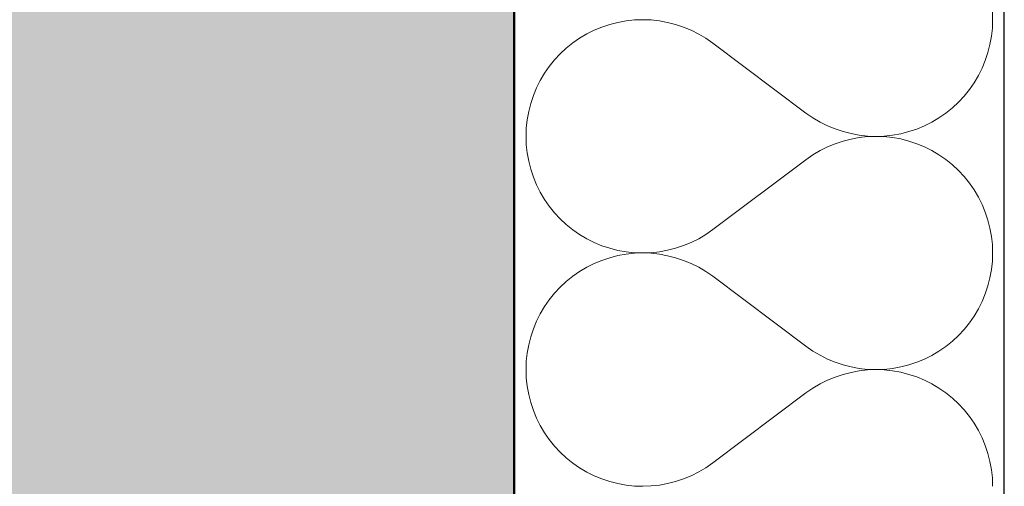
# Model space of a CAD drawing. Header units: millimetres. Extents: x -23738 to 4435, y -2716 to 20653.
# Tile 70 of 160: x -483 to -162, y 990 to 1143. Entities that reach past the tile are written whole.
import ezdxf

# ---------------------------------------------------------------- set-up
doc = ezdxf.new("R2010")
doc.units = ezdxf.units.MM
doc.header["$MEASUREMENT"] = 0
doc.linetypes.add('Wipeout_Contour', pattern=[1000, 0, -1000])
for name, color, linetype in [('9._POHLED ZÁPADNÍ_2_Nové_Konstrukce - nosné', 7, 'Continuous'), ('9._POHLED ZÁPADNÍ_2_Nové_Výplně - Povrchové', 7, 'Continuous'), ('9._POHLED ZÁPADNÍ_2_Nové_Výplně – Řezové', 7, 'Continuous'), ('9._POHLED ZÁPADNÍ_2_VÝTAH VAR 1', 7, 'Continuous')]:
    doc.layers.add(name, color=color, linetype=linetype)

# ---------------------------------------------------------------- blocks, each defined once
blk = doc.blocks.new('*X13', base_point=(-24533.14, -6254.22))
at = {"layer": '9._POHLED ZÁPADNÍ_2_Nové_Výplně – Řezové', "color": 21, "linetype": 'Continuous', "lineweight": 20, "true_color": 0xffaaaa}
for p, q in [((-165.5, 1142.86), (-165.6, 1145.58)), ((-287.87, 1141.99), (-290.5, 1141.32)), ((-285.19, 1142.47), (-287.87, 1141.99)), ((-282.48, 1142.76), (-285.19, 1142.47)), ((-279.76, 1142.86), (-282.48, 1142.76)), ((-277.05, 1142.76), (-279.76, 1142.86)), ((-274.34, 1142.47), (-277.05, 1142.76)), ((-271.66, 1141.98), (-274.34, 1142.47)), ((-269.03, 1141.31), (-271.66, 1141.98)), ((-165.6, 1140.14), (-165.5, 1142.86)), ((-295.6, 1139.42), (-298.03, 1138.21)), ((-293.08, 1140.46), (-295.6, 1139.42)), ((-290.5, 1141.32), (-293.08, 1140.46)), ((-266.45, 1140.44), (-269.03, 1141.31)), ((-263.93, 1139.4), (-266.45, 1140.44)), ((-261.5, 1138.18), (-263.93, 1139.4)), ((-165.89, 1137.43), (-165.6, 1140.14)), ((-302.61, 1135.27), (-304.73, 1133.56)), ((-300.37, 1136.82), (-302.61, 1135.27)), ((-298.03, 1138.21), (-300.37, 1136.82)), ((-259.16, 1136.79), (-261.5, 1138.18)), ((-256.93, 1135.24), (-259.16, 1136.79)), ((-256.93, 1135.24), (-226.46, 1112.38)), ((-166.37, 1134.76), (-165.89, 1137.43)), ((-304.73, 1133.56), (-306.72, 1131.71)), ((-167.91, 1129.54), (-167.05, 1132.12)), ((-167.05, 1132.12), (-166.37, 1134.76)), ((-308.57, 1129.72), (-310.28, 1127.6)), ((-306.72, 1131.71), (-308.57, 1129.72)), ((-168.95, 1127.03), (-167.91, 1129.54)), ((-311.83, 1125.37), (-313.22, 1123.03)), ((-310.28, 1127.6), (-311.83, 1125.37)), ((-170.17, 1124.59), (-168.95, 1127.03)), ((-313.22, 1123.03), (-314.44, 1120.59)), ((-173.11, 1120.02), (-171.56, 1122.25)), ((-171.56, 1122.25), (-170.17, 1124.59)), ((-314.44, 1120.59), (-315.48, 1118.08)), ((-174.81, 1117.9), (-173.11, 1120.02)), ((-315.48, 1118.08), (-316.34, 1115.5)), ((-178.66, 1114.06), (-176.67, 1115.91)), ((-176.67, 1115.91), (-174.81, 1117.9)), ((-317.01, 1112.86), (-317.5, 1110.19)), ((-316.34, 1115.5), (-317.01, 1112.86)), ((-180.78, 1112.35), (-178.66, 1114.06)), ((-317.5, 1110.19), (-317.79, 1107.48)), ((-226.46, 1112.38), (-224.22, 1110.83)), ((-224.22, 1110.83), (-221.88, 1109.44)), ((-221.88, 1109.44), (-219.45, 1108.22)), ((-187.79, 1108.2), (-185.36, 1109.41)), ((-185.36, 1109.41), (-183.02, 1110.8)), ((-183.02, 1110.8), (-180.78, 1112.35)), ((-317.79, 1107.48), (-317.88, 1104.76)), ((-219.45, 1108.22), (-216.94, 1107.17)), ((-216.94, 1107.17), (-214.36, 1106.31)), ((-214.36, 1106.31), (-211.72, 1105.64)), ((-195.52, 1105.63), (-192.88, 1106.3)), ((-192.88, 1106.3), (-190.3, 1107.16)), ((-190.3, 1107.16), (-187.79, 1108.2)), ((-317.88, 1104.76), (-317.79, 1102.04)), ((-214.36, 1103.21), (-216.94, 1102.35)), ((-211.72, 1103.89), (-214.36, 1103.21)), ((-211.72, 1105.64), (-209.05, 1105.15)), ((-209.05, 1104.37), (-211.72, 1103.89)), ((-209.05, 1105.15), (-206.34, 1104.86)), ((-206.34, 1104.66), (-209.05, 1104.37)), ((-206.34, 1104.86), (-203.62, 1104.76)), ((-203.62, 1104.76), (-206.34, 1104.66)), ((-203.62, 1104.76), (-200.9, 1104.86)), ((-200.9, 1104.67), (-203.62, 1104.76)), ((-200.9, 1104.86), (-198.2, 1105.15)), ((-198.2, 1104.38), (-200.9, 1104.67)), ((-198.2, 1105.15), (-195.52, 1105.63)), ((-195.52, 1103.9), (-198.2, 1104.38)), ((-192.88, 1103.22), (-195.52, 1103.9)), ((-190.3, 1102.37), (-192.88, 1103.22)), ((-317.79, 1102.04), (-317.5, 1099.34)), ((-221.88, 1100.09), (-224.22, 1098.7)), ((-219.45, 1101.31), (-221.88, 1100.09)), ((-216.94, 1102.35), (-219.45, 1101.31)), ((-187.79, 1101.33), (-190.3, 1102.37)), ((-185.36, 1100.11), (-187.79, 1101.33)), ((-183.02, 1098.72), (-185.36, 1100.11)), ((-317.5, 1099.34), (-317.01, 1096.66)), ((-317.01, 1096.66), (-316.34, 1094.02)), ((-256.93, 1074.29), (-226.46, 1097.14)), ((-224.22, 1098.7), (-226.46, 1097.14)), ((-180.78, 1097.17), (-183.02, 1098.72)), ((-178.66, 1095.47), (-180.78, 1097.17)), ((-316.34, 1094.02), (-315.48, 1091.44)), ((-176.67, 1093.61), (-178.66, 1095.47)), ((-174.81, 1091.62), (-176.67, 1093.61)), ((-315.48, 1091.44), (-314.44, 1088.93)), ((-173.11, 1089.5), (-174.81, 1091.62)), ((-314.44, 1088.93), (-313.22, 1086.5)), ((-171.56, 1087.27), (-173.11, 1089.5)), ((-170.17, 1084.93), (-171.56, 1087.27)), ((-313.22, 1086.5), (-311.83, 1084.16)), ((-311.83, 1084.16), (-310.28, 1081.92)), ((-168.95, 1082.5), (-170.17, 1084.93)), ((-310.28, 1081.92), (-308.57, 1079.81)), ((-167.91, 1079.98), (-168.95, 1082.5)), ((-308.57, 1079.81), (-306.72, 1077.82)), ((-306.72, 1077.82), (-304.73, 1075.96)), ((-167.05, 1077.4), (-167.91, 1079.98)), ((-166.37, 1074.77), (-167.05, 1077.4)), ((-304.73, 1075.96), (-302.61, 1074.26)), ((-302.61, 1074.26), (-300.37, 1072.71)), ((-259.16, 1072.73), (-256.93, 1074.29)), ((-165.89, 1072.09), (-166.37, 1074.77)), ((-300.37, 1072.71), (-298.03, 1071.32)), ((-298.03, 1071.32), (-295.6, 1070.1)), ((-263.93, 1070.12), (-261.5, 1071.34)), ((-261.5, 1071.34), (-259.16, 1072.73)), ((-165.6, 1069.39), (-165.89, 1072.09)), ((-295.6, 1070.1), (-293.08, 1069.06)), ((-293.08, 1069.06), (-290.5, 1068.2)), ((-290.5, 1068.2), (-287.87, 1067.53)), ((-287.87, 1067.53), (-285.19, 1067.05)), ((-274.34, 1067.06), (-271.66, 1067.54)), ((-271.66, 1067.54), (-269.03, 1068.22)), ((-269.03, 1068.22), (-266.45, 1069.08)), ((-266.45, 1069.08), (-263.93, 1070.12)), ((-165.5, 1066.67), (-165.6, 1069.39)), ((-290.5, 1065.13), (-293.08, 1064.27)), ((-287.87, 1065.8), (-290.5, 1065.13)), ((-285.19, 1066.28), (-287.87, 1065.8)), ((-285.19, 1067.05), (-282.48, 1066.76)), ((-282.48, 1066.57), (-285.19, 1066.28)), ((-282.48, 1066.76), (-279.76, 1066.67)), ((-279.76, 1066.67), (-282.48, 1066.57)), ((-279.76, 1066.67), (-277.05, 1066.77)), ((-277.05, 1066.57), (-279.76, 1066.67)), ((-277.05, 1066.77), (-274.34, 1067.06)), ((-274.34, 1066.28), (-277.05, 1066.57)), ((-271.66, 1065.79), (-274.34, 1066.28)), ((-269.03, 1065.12), (-271.66, 1065.79)), ((-266.45, 1064.25), (-269.03, 1065.12)), ((-165.6, 1063.95), (-165.5, 1066.67)), ((-298.03, 1062.01), (-300.37, 1060.63)), ((-295.6, 1063.23), (-298.03, 1062.01)), ((-293.08, 1064.27), (-295.6, 1063.23)), ((-263.93, 1063.21), (-266.45, 1064.25)), ((-261.5, 1061.99), (-263.93, 1063.21)), ((-259.16, 1060.6), (-261.5, 1061.99)), ((-166.37, 1058.57), (-165.89, 1061.24)), ((-165.89, 1061.24), (-165.6, 1063.95)), ((-302.61, 1059.08), (-304.73, 1057.37)), ((-300.37, 1060.63), (-302.61, 1059.08)), ((-256.93, 1059.05), (-259.16, 1060.6)), ((-256.93, 1059.05), (-226.46, 1036.19)), ((-167.05, 1055.93), (-166.37, 1058.57)), ((-306.72, 1055.52), (-308.57, 1053.53)), ((-304.73, 1057.37), (-306.72, 1055.52)), ((-167.91, 1053.35), (-167.05, 1055.93)), ((-308.57, 1053.53), (-310.28, 1051.41)), ((-168.95, 1050.84), (-167.91, 1053.35)), ((-311.83, 1049.17), (-313.22, 1046.84)), ((-310.28, 1051.41), (-311.83, 1049.17)), ((-171.56, 1046.06), (-170.17, 1048.4)), ((-170.17, 1048.4), (-168.95, 1050.84)), ((-313.22, 1046.84), (-314.44, 1044.4)), ((-173.11, 1043.83), (-171.56, 1046.06)), ((-315.48, 1041.89), (-316.34, 1039.31)), ((-314.44, 1044.4), (-315.48, 1041.89)), ((-174.81, 1041.71), (-173.11, 1043.83)), ((-316.34, 1039.31), (-317.01, 1036.67)), ((-178.66, 1037.87), (-176.67, 1039.72)), ((-176.67, 1039.72), (-174.81, 1041.71)), ((-317.01, 1036.67), (-317.5, 1034)), ((-226.46, 1036.19), (-224.22, 1034.64)), ((-183.02, 1034.61), (-180.78, 1036.16)), ((-180.78, 1036.16), (-178.66, 1037.87)), ((-317.5, 1034), (-317.79, 1031.29)), ((-224.22, 1034.64), (-221.88, 1033.25)), ((-221.88, 1033.25), (-219.45, 1032.03)), ((-187.79, 1032.01), (-185.36, 1033.22)), ((-185.36, 1033.22), (-183.02, 1034.61)), ((-317.79, 1031.29), (-317.88, 1028.57)), ((-219.45, 1032.03), (-216.94, 1030.98)), ((-216.94, 1030.98), (-214.36, 1030.12)), ((-214.36, 1030.12), (-211.72, 1029.45)), ((-211.72, 1029.45), (-209.05, 1028.96)), ((-209.05, 1028.96), (-206.34, 1028.67)), ((-200.9, 1028.67), (-198.2, 1028.96)), ((-198.2, 1028.96), (-195.52, 1029.44)), ((-195.52, 1029.44), (-192.88, 1030.11)), ((-192.88, 1030.11), (-190.3, 1030.97)), ((-190.3, 1030.97), (-187.79, 1032.01)), ((-317.88, 1028.57), (-317.79, 1025.85)), ((-317.79, 1025.85), (-317.5, 1023.15)), ((-216.94, 1026.16), (-219.45, 1025.12)), ((-214.36, 1027.02), (-216.94, 1026.16)), ((-211.72, 1027.69), (-214.36, 1027.02)), ((-209.05, 1028.18), (-211.72, 1027.69)), ((-206.34, 1028.47), (-209.05, 1028.18)), ((-206.34, 1028.67), (-203.62, 1028.57)), ((-203.62, 1028.57), (-206.34, 1028.47)), ((-203.62, 1028.57), (-200.9, 1028.67)), ((-200.9, 1028.48), (-203.62, 1028.57)), ((-198.2, 1028.19), (-200.9, 1028.48)), ((-195.52, 1027.71), (-198.2, 1028.19)), ((-192.88, 1027.03), (-195.52, 1027.71)), ((-190.3, 1026.18), (-192.88, 1027.03)), ((-187.79, 1025.14), (-190.3, 1026.18)), ((-317.5, 1023.15), (-317.01, 1020.47)), ((-224.22, 1022.51), (-226.46, 1020.95)), ((-221.88, 1023.9), (-224.22, 1022.51)), ((-219.45, 1025.12), (-221.88, 1023.9)), ((-185.36, 1023.92), (-187.79, 1025.14)), ((-183.02, 1022.53), (-185.36, 1023.92)), ((-180.78, 1020.98), (-183.02, 1022.53)), ((-317.01, 1020.47), (-316.34, 1017.83)), ((-256.93, 998.1), (-226.46, 1020.95)), ((-178.66, 1019.28), (-180.78, 1020.98)), ((-176.67, 1017.42), (-178.66, 1019.28)), ((-316.34, 1017.83), (-315.48, 1015.25)), ((-174.81, 1015.43), (-176.67, 1017.42)), ((-315.48, 1015.25), (-314.44, 1012.74)), ((-173.11, 1013.31), (-174.81, 1015.43)), ((-171.56, 1011.08), (-173.11, 1013.31)), ((-314.44, 1012.74), (-313.22, 1010.31)), ((-313.22, 1010.31), (-311.83, 1007.97)), ((-170.17, 1008.74), (-171.56, 1011.08)), ((-311.83, 1007.97), (-310.28, 1005.73)), ((-168.95, 1006.31), (-170.17, 1008.74)), ((-310.28, 1005.73), (-308.57, 1003.62)), ((-308.57, 1003.62), (-306.72, 1001.63)), ((-167.91, 1003.79), (-168.95, 1006.31)), ((-167.05, 1001.21), (-167.91, 1003.79)), ((-306.72, 1001.63), (-304.73, 999.77)), ((-166.37, 998.58), (-167.05, 1001.21)), ((-304.73, 999.77), (-302.61, 998.07)), ((-302.61, 998.07), (-300.37, 996.52)), ((-259.16, 996.54), (-256.93, 998.1)), ((-165.89, 995.9), (-166.37, 998.58)), ((-300.37, 996.52), (-298.03, 995.13)), ((-298.03, 995.13), (-295.6, 993.91)), ((-295.6, 993.91), (-293.08, 992.87)), ((-266.45, 992.89), (-263.93, 993.93)), ((-263.93, 993.93), (-261.5, 995.15)), ((-261.5, 995.15), (-259.16, 996.54)), ((-165.6, 993.19), (-165.89, 995.9)), ((-293.08, 992.87), (-290.5, 992.01)), ((-290.5, 992.01), (-287.87, 991.34)), ((-287.87, 991.34), (-285.19, 990.86)), ((-285.19, 990.86), (-282.48, 990.57)), ((-282.48, 990.57), (-279.76, 990.48)), ((-279.76, 990.48), (-277.05, 990.58)), ((-277.05, 990.58), (-274.34, 990.87)), ((-274.34, 990.87), (-271.66, 991.35)), ((-271.66, 991.35), (-269.03, 992.03)), ((-269.03, 992.03), (-266.45, 992.89)), ((-165.5, 990.48), (-165.6, 993.19))]:
    blk.add_line(p, q, dxfattribs=at)
blk = doc.blocks.new('*X24', base_point=(-24533.14, -6254.22))
at = {"layer": '9._POHLED ZÁPADNÍ_2_Nové_Výplně – Řezové', "color": 21, "linetype": 'Continuous', "lineweight": 20, "true_color": 0xffaaaa}
for p, q in [((-165.5, 1142.86), (-165.6, 1145.58)), ((-287.87, 1141.99), (-290.5, 1141.32)), ((-285.19, 1142.47), (-287.87, 1141.99)), ((-282.48, 1142.76), (-285.19, 1142.47)), ((-279.76, 1142.86), (-282.48, 1142.76)), ((-277.05, 1142.76), (-279.76, 1142.86)), ((-274.34, 1142.47), (-277.05, 1142.76)), ((-271.66, 1141.98), (-274.34, 1142.47)), ((-269.03, 1141.31), (-271.66, 1141.98)), ((-165.6, 1140.14), (-165.5, 1142.86)), ((-295.6, 1139.42), (-298.03, 1138.21)), ((-293.08, 1140.46), (-295.6, 1139.42)), ((-290.5, 1141.32), (-293.08, 1140.46)), ((-266.45, 1140.44), (-269.03, 1141.31)), ((-263.93, 1139.4), (-266.45, 1140.44)), ((-261.5, 1138.18), (-263.93, 1139.4)), ((-165.89, 1137.43), (-165.6, 1140.14)), ((-302.61, 1135.27), (-304.73, 1133.56)), ((-300.37, 1136.82), (-302.61, 1135.27)), ((-298.03, 1138.21), (-300.37, 1136.82)), ((-259.16, 1136.79), (-261.5, 1138.18)), ((-256.93, 1135.24), (-259.16, 1136.79)), ((-256.93, 1135.24), (-226.46, 1112.38)), ((-166.37, 1134.76), (-165.89, 1137.43)), ((-304.73, 1133.56), (-306.72, 1131.71)), ((-167.91, 1129.54), (-167.05, 1132.12)), ((-167.05, 1132.12), (-166.37, 1134.76)), ((-308.57, 1129.72), (-310.28, 1127.6)), ((-306.72, 1131.71), (-308.57, 1129.72)), ((-168.95, 1127.03), (-167.91, 1129.54)), ((-311.83, 1125.37), (-313.22, 1123.03)), ((-310.28, 1127.6), (-311.83, 1125.37)), ((-170.17, 1124.59), (-168.95, 1127.03)), ((-313.22, 1123.03), (-314.44, 1120.59)), ((-173.11, 1120.02), (-171.56, 1122.25)), ((-171.56, 1122.25), (-170.17, 1124.59)), ((-314.44, 1120.59), (-315.48, 1118.08)), ((-174.81, 1117.9), (-173.11, 1120.02)), ((-315.48, 1118.08), (-316.34, 1115.5)), ((-178.66, 1114.06), (-176.67, 1115.91)), ((-176.67, 1115.91), (-174.81, 1117.9)), ((-317.01, 1112.86), (-317.5, 1110.19)), ((-316.34, 1115.5), (-317.01, 1112.86)), ((-180.78, 1112.35), (-178.66, 1114.06)), ((-317.5, 1110.19), (-317.79, 1107.48)), ((-226.46, 1112.38), (-224.22, 1110.83)), ((-224.22, 1110.83), (-221.88, 1109.44)), ((-221.88, 1109.44), (-219.45, 1108.22)), ((-187.79, 1108.2), (-185.36, 1109.41)), ((-185.36, 1109.41), (-183.02, 1110.8)), ((-183.02, 1110.8), (-180.78, 1112.35)), ((-317.79, 1107.48), (-317.88, 1104.76)), ((-219.45, 1108.22), (-216.94, 1107.17)), ((-216.94, 1107.17), (-214.36, 1106.31)), ((-214.36, 1106.31), (-211.72, 1105.64)), ((-195.52, 1105.63), (-192.88, 1106.3)), ((-192.88, 1106.3), (-190.3, 1107.16)), ((-190.3, 1107.16), (-187.79, 1108.2)), ((-317.88, 1104.76), (-317.79, 1102.04)), ((-214.36, 1103.21), (-216.94, 1102.35)), ((-211.72, 1103.89), (-214.36, 1103.21)), ((-211.72, 1105.64), (-209.05, 1105.15)), ((-209.05, 1104.37), (-211.72, 1103.89)), ((-209.05, 1105.15), (-206.34, 1104.86)), ((-206.34, 1104.66), (-209.05, 1104.37)), ((-206.34, 1104.86), (-203.62, 1104.76)), ((-203.62, 1104.76), (-206.34, 1104.66)), ((-203.62, 1104.76), (-200.9, 1104.86)), ((-200.9, 1104.67), (-203.62, 1104.76)), ((-200.9, 1104.86), (-198.2, 1105.15)), ((-198.2, 1104.38), (-200.9, 1104.67)), ((-198.2, 1105.15), (-195.52, 1105.63)), ((-195.52, 1103.9), (-198.2, 1104.38)), ((-192.88, 1103.22), (-195.52, 1103.9)), ((-190.3, 1102.37), (-192.88, 1103.22)), ((-317.79, 1102.04), (-317.5, 1099.34)), ((-221.88, 1100.09), (-224.22, 1098.7)), ((-219.45, 1101.31), (-221.88, 1100.09)), ((-216.94, 1102.35), (-219.45, 1101.31)), ((-187.79, 1101.33), (-190.3, 1102.37)), ((-185.36, 1100.11), (-187.79, 1101.33)), ((-183.02, 1098.72), (-185.36, 1100.11)), ((-317.5, 1099.34), (-317.01, 1096.66)), ((-317.01, 1096.66), (-316.34, 1094.02)), ((-256.93, 1074.29), (-226.46, 1097.14)), ((-224.22, 1098.7), (-226.46, 1097.14)), ((-180.78, 1097.17), (-183.02, 1098.72)), ((-178.66, 1095.47), (-180.78, 1097.17)), ((-316.34, 1094.02), (-315.48, 1091.44)), ((-176.67, 1093.61), (-178.66, 1095.47)), ((-174.81, 1091.62), (-176.67, 1093.61)), ((-315.48, 1091.44), (-314.44, 1088.93)), ((-173.11, 1089.5), (-174.81, 1091.62)), ((-314.44, 1088.93), (-313.22, 1086.5)), ((-171.56, 1087.27), (-173.11, 1089.5)), ((-170.17, 1084.93), (-171.56, 1087.27)), ((-313.22, 1086.5), (-311.83, 1084.16)), ((-311.83, 1084.16), (-310.28, 1081.92)), ((-168.95, 1082.5), (-170.17, 1084.93)), ((-310.28, 1081.92), (-308.57, 1079.81)), ((-167.91, 1079.98), (-168.95, 1082.5)), ((-308.57, 1079.81), (-306.72, 1077.82)), ((-306.72, 1077.82), (-304.73, 1075.96)), ((-167.05, 1077.4), (-167.91, 1079.98)), ((-166.37, 1074.77), (-167.05, 1077.4)), ((-304.73, 1075.96), (-302.61, 1074.26)), ((-302.61, 1074.26), (-300.37, 1072.71)), ((-259.16, 1072.73), (-256.93, 1074.29)), ((-165.89, 1072.09), (-166.37, 1074.77)), ((-300.37, 1072.71), (-298.03, 1071.32)), ((-298.03, 1071.32), (-295.6, 1070.1)), ((-263.93, 1070.12), (-261.5, 1071.34)), ((-261.5, 1071.34), (-259.16, 1072.73)), ((-165.6, 1069.39), (-165.89, 1072.09)), ((-295.6, 1070.1), (-293.08, 1069.06)), ((-293.08, 1069.06), (-290.5, 1068.2)), ((-290.5, 1068.2), (-287.87, 1067.53)), ((-287.87, 1067.53), (-285.19, 1067.05)), ((-274.34, 1067.06), (-271.66, 1067.54)), ((-271.66, 1067.54), (-269.03, 1068.22)), ((-269.03, 1068.22), (-266.45, 1069.08)), ((-266.45, 1069.08), (-263.93, 1070.12)), ((-165.5, 1066.67), (-165.6, 1069.39)), ((-290.5, 1065.13), (-293.08, 1064.27)), ((-287.87, 1065.8), (-290.5, 1065.13)), ((-285.19, 1066.28), (-287.87, 1065.8)), ((-285.19, 1067.05), (-282.48, 1066.76)), ((-282.48, 1066.57), (-285.19, 1066.28)), ((-282.48, 1066.76), (-279.76, 1066.67)), ((-279.76, 1066.67), (-282.48, 1066.57)), ((-279.76, 1066.67), (-277.05, 1066.77)), ((-277.05, 1066.57), (-279.76, 1066.67)), ((-277.05, 1066.77), (-274.34, 1067.06)), ((-274.34, 1066.28), (-277.05, 1066.57)), ((-271.66, 1065.79), (-274.34, 1066.28)), ((-269.03, 1065.12), (-271.66, 1065.79)), ((-266.45, 1064.25), (-269.03, 1065.12)), ((-165.6, 1063.95), (-165.5, 1066.67)), ((-298.03, 1062.01), (-300.37, 1060.63)), ((-295.6, 1063.23), (-298.03, 1062.01)), ((-293.08, 1064.27), (-295.6, 1063.23)), ((-263.93, 1063.21), (-266.45, 1064.25)), ((-261.5, 1061.99), (-263.93, 1063.21)), ((-259.16, 1060.6), (-261.5, 1061.99)), ((-166.37, 1058.57), (-165.89, 1061.24)), ((-165.89, 1061.24), (-165.6, 1063.95)), ((-302.61, 1059.08), (-304.73, 1057.37)), ((-300.37, 1060.63), (-302.61, 1059.08)), ((-256.93, 1059.05), (-259.16, 1060.6)), ((-256.93, 1059.05), (-226.46, 1036.19)), ((-167.05, 1055.93), (-166.37, 1058.57)), ((-306.72, 1055.52), (-308.57, 1053.53)), ((-304.73, 1057.37), (-306.72, 1055.52)), ((-167.91, 1053.35), (-167.05, 1055.93)), ((-308.57, 1053.53), (-310.28, 1051.41)), ((-168.95, 1050.84), (-167.91, 1053.35)), ((-311.83, 1049.17), (-313.22, 1046.84)), ((-310.28, 1051.41), (-311.83, 1049.17)), ((-171.56, 1046.06), (-170.17, 1048.4)), ((-170.17, 1048.4), (-168.95, 1050.84)), ((-313.22, 1046.84), (-314.44, 1044.4)), ((-173.11, 1043.83), (-171.56, 1046.06)), ((-315.48, 1041.89), (-316.34, 1039.31)), ((-314.44, 1044.4), (-315.48, 1041.89)), ((-174.81, 1041.71), (-173.11, 1043.83)), ((-316.34, 1039.31), (-317.01, 1036.67)), ((-178.66, 1037.87), (-176.67, 1039.72)), ((-176.67, 1039.72), (-174.81, 1041.71)), ((-317.01, 1036.67), (-317.5, 1034)), ((-226.46, 1036.19), (-224.22, 1034.64)), ((-183.02, 1034.61), (-180.78, 1036.16)), ((-180.78, 1036.16), (-178.66, 1037.87)), ((-317.5, 1034), (-317.79, 1031.29)), ((-224.22, 1034.64), (-221.88, 1033.25)), ((-221.88, 1033.25), (-219.45, 1032.03)), ((-187.79, 1032.01), (-185.36, 1033.22)), ((-185.36, 1033.22), (-183.02, 1034.61)), ((-317.79, 1031.29), (-317.88, 1028.57)), ((-219.45, 1032.03), (-216.94, 1030.98)), ((-216.94, 1030.98), (-214.36, 1030.12)), ((-214.36, 1030.12), (-211.72, 1029.45)), ((-211.72, 1029.45), (-209.05, 1028.96)), ((-209.05, 1028.96), (-206.34, 1028.67)), ((-200.9, 1028.67), (-198.2, 1028.96)), ((-198.2, 1028.96), (-195.52, 1029.44)), ((-195.52, 1029.44), (-192.88, 1030.11)), ((-192.88, 1030.11), (-190.3, 1030.97)), ((-190.3, 1030.97), (-187.79, 1032.01)), ((-317.88, 1028.57), (-317.79, 1025.85)), ((-317.79, 1025.85), (-317.5, 1023.15)), ((-216.94, 1026.16), (-219.45, 1025.12)), ((-214.36, 1027.02), (-216.94, 1026.16)), ((-211.72, 1027.69), (-214.36, 1027.02)), ((-209.05, 1028.18), (-211.72, 1027.69)), ((-206.34, 1028.47), (-209.05, 1028.18)), ((-206.34, 1028.67), (-203.62, 1028.57)), ((-203.62, 1028.57), (-206.34, 1028.47)), ((-203.62, 1028.57), (-200.9, 1028.67)), ((-200.9, 1028.48), (-203.62, 1028.57)), ((-198.2, 1028.19), (-200.9, 1028.48)), ((-195.52, 1027.71), (-198.2, 1028.19)), ((-192.88, 1027.03), (-195.52, 1027.71)), ((-190.3, 1026.18), (-192.88, 1027.03)), ((-187.79, 1025.14), (-190.3, 1026.18)), ((-317.5, 1023.15), (-317.01, 1020.47)), ((-224.22, 1022.51), (-226.46, 1020.95)), ((-221.88, 1023.9), (-224.22, 1022.51)), ((-219.45, 1025.12), (-221.88, 1023.9)), ((-185.36, 1023.92), (-187.79, 1025.14)), ((-183.02, 1022.53), (-185.36, 1023.92)), ((-180.78, 1020.98), (-183.02, 1022.53)), ((-317.01, 1020.47), (-316.34, 1017.83)), ((-256.93, 998.1), (-226.46, 1020.95)), ((-178.66, 1019.28), (-180.78, 1020.98)), ((-176.67, 1017.42), (-178.66, 1019.28)), ((-316.34, 1017.83), (-315.48, 1015.25)), ((-174.81, 1015.43), (-176.67, 1017.42)), ((-315.48, 1015.25), (-314.44, 1012.74)), ((-173.11, 1013.31), (-174.81, 1015.43)), ((-171.56, 1011.08), (-173.11, 1013.31)), ((-314.44, 1012.74), (-313.22, 1010.31)), ((-313.22, 1010.31), (-311.83, 1007.97)), ((-170.17, 1008.74), (-171.56, 1011.08)), ((-311.83, 1007.97), (-310.28, 1005.73)), ((-168.95, 1006.31), (-170.17, 1008.74)), ((-310.28, 1005.73), (-308.57, 1003.62)), ((-308.57, 1003.62), (-306.72, 1001.63)), ((-167.91, 1003.79), (-168.95, 1006.31)), ((-167.05, 1001.21), (-167.91, 1003.79)), ((-306.72, 1001.63), (-304.73, 999.77)), ((-166.37, 998.58), (-167.05, 1001.21)), ((-304.73, 999.77), (-302.61, 998.07)), ((-302.61, 998.07), (-300.37, 996.52)), ((-259.16, 996.54), (-256.93, 998.1)), ((-165.89, 995.9), (-166.37, 998.58)), ((-300.37, 996.52), (-298.03, 995.13)), ((-298.03, 995.13), (-295.6, 993.91)), ((-295.6, 993.91), (-293.08, 992.87)), ((-266.45, 992.89), (-263.93, 993.93)), ((-263.93, 993.93), (-261.5, 995.15)), ((-261.5, 995.15), (-259.16, 996.54)), ((-165.6, 993.19), (-165.89, 995.9)), ((-293.08, 992.87), (-290.5, 992.01)), ((-290.5, 992.01), (-287.87, 991.34)), ((-287.87, 991.34), (-285.19, 990.86)), ((-285.19, 990.86), (-282.48, 990.57)), ((-282.48, 990.57), (-279.76, 990.48)), ((-279.76, 990.48), (-277.05, 990.58)), ((-277.05, 990.58), (-274.34, 990.87)), ((-274.34, 990.87), (-271.66, 991.35)), ((-271.66, 991.35), (-269.03, 992.03)), ((-269.03, 992.03), (-266.45, 992.89)), ((-165.5, 990.48), (-165.6, 993.19))]:
    blk.add_line(p, q, dxfattribs=at)

msp = doc.modelspace()

# ---------------------------------------------------------------- wipeouts: each hides what was drawn before it
at = {"color": 254, "linetype": 'Wipeout_Contour', "lineweight": 0, "ltscale": 36793.983046}
msp.add_wipeout([(-161.69, 351.47), (-161.69, 17956.84), (-321.69, 17969.56), (-321.69, 351.48)], dxfattribs=at).dxf.layer = '9._POHLED ZÁPADNÍ_2_Nové_Výplně - Povrchové'

# ---------------------------------------------------------------- next in the draw order: hatches: boundary and pattern name
at = {"layer": '9._POHLED ZÁPADNÍ_2_Nové_Výplně – Řezové', "linetype": 'Continuous', "lineweight": 0, "true_color": 0xf2b2b2}
msp.add_hatch(color=9, dxfattribs=at).paths.add_polyline_path([(-322, 3949.14), (-702, 3949.13), (-701.89, 351.54), (-321.89, 351.55)])

# ---------------------------------------------------------------- next in the draw order: linework, layer by layer
at = {"layer": '9._POHLED ZÁPADNÍ_2_Nové_Konstrukce - nosné', "color": 1, "linetype": 'Continuous', "lineweight": 25, "flags": 128}
for points in [[(-161.69, 351.47), (-161.69, 18117.35)], [(-321.69, 17969.56), (-321.69, 351.48)], [(-321.89, 351.55), (-322, 3949.14)]]:
    msp.add_lwpolyline(points, dxfattribs=at)

# ---------------------------------------------------------------- next in the draw order: wipeouts: each hides what was drawn before it
at = {"color": 254, "linetype": 'Wipeout_Contour', "lineweight": 0, "ltscale": 8778.600966}
msp.add_wipeout([(-321.69, 351.48), (-161.69, 351.47), (-161.69, 3949.14), (-321.69, 3949.14)], dxfattribs=at).dxf.layer = '9._POHLED ZÁPADNÍ_2_Nové_Výplně – Řezové'

# ---------------------------------------------------------------- next in the draw order: linework, layer by layer
at = {"layer": '9._POHLED ZÁPADNÍ_2_Nové_Konstrukce - nosné', "color": 1, "linetype": 'Continuous', "lineweight": 25, "flags": 128}
for points in [[(-161.69, 351.47), (-161.69, 18117.35)], [(-321.69, 17969.56), (-321.69, 351.48)]]:
    msp.add_lwpolyline(points, dxfattribs=at)

# ---------------------------------------------------------------- next in the draw order: block references
at = {"layer": '9._POHLED ZÁPADNÍ_2_VÝTAH VAR 1', "color": 9, "linetype": 'Continuous', "lineweight": 13}
msp.add_blockref('*X13', (-24533.14, -6254.22), dxfattribs=at)

# ---------------------------------------------------------------- next in the draw order: wipeouts: each hides what was drawn before it
at = {"color": 254, "linetype": 'Wipeout_Contour', "lineweight": 0, "ltscale": 8775.620918}
msp.add_wipeout([(-321.69, 351.47), (-161.69, 351.47), (-161.69, 3947.65), (-321.69, 3947.65)], dxfattribs=at).dxf.layer = '9._POHLED ZÁPADNÍ_2_Nové_Výplně – Řezové'

# ---------------------------------------------------------------- next in the draw order: linework, layer by layer
at = {"layer": '9._POHLED ZÁPADNÍ_2_Nové_Konstrukce - nosné', "color": 1, "linetype": 'Continuous', "lineweight": 25, "flags": 128}
for points in [[(-321.69, 3947.65), (-321.69, 351.47)], [(-161.69, 351.47), (-161.69, 3947.65)]]:
    msp.add_lwpolyline(points, dxfattribs=at)

# ---------------------------------------------------------------- next in the draw order: block references
at = {"layer": '9._POHLED ZÁPADNÍ_2_VÝTAH VAR 1', "color": 9, "linetype": 'Continuous', "lineweight": 13}
msp.add_blockref('*X24', (-24533.14, -6254.22), dxfattribs=at)

doc.saveas('drawing.dxf')
